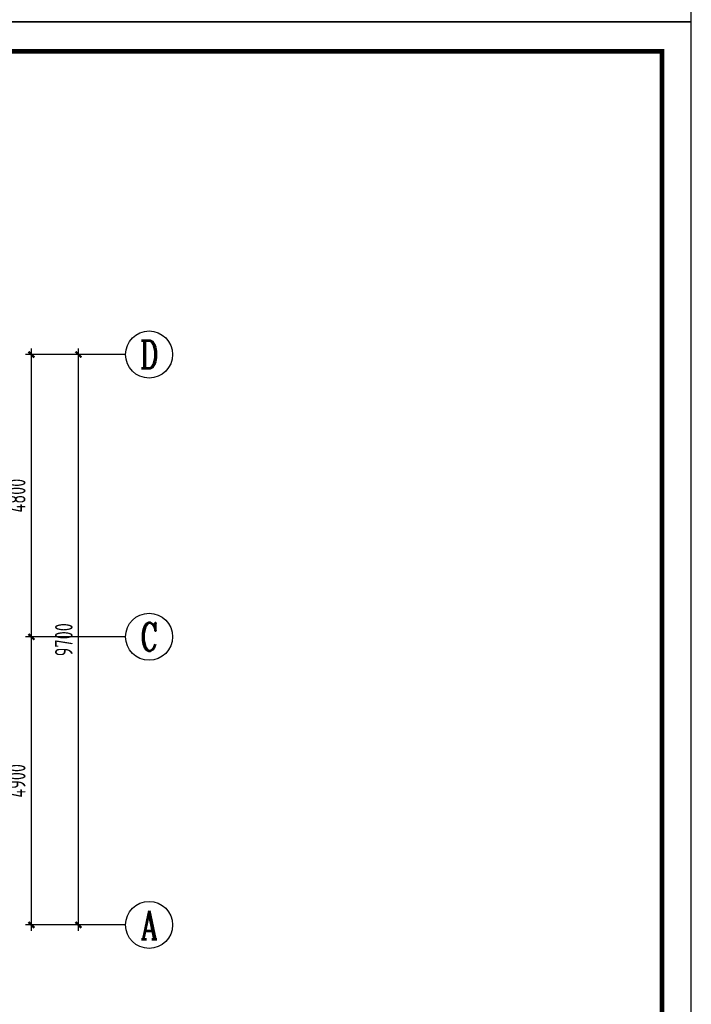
# Model space of a CAD drawing. Extents: x 4550910 to 19796140, y 148416 to 4611575.
# Tile 34 of 49: x 9718272 to 9729688, y 2232328 to 2249072. Entities that reach past the tile are written whole.
import ezdxf
from ezdxf.enums import TextEntityAlignment as Align

# ---------------------------------------------------------------- set-up
doc = ezdxf.new("R2010")
doc.units = 0
doc.header["$LTSCALE"] = 1000
doc.layers.get('0').update_dxf_attribs({"linetype": 'CONTINUOUS'})
doc.layers.get('Defpoints').update_dxf_attribs({"linetype": 'CONTINUOUS'})
for name, color, linetype in [('AXIS_DIM', 3, 'CONTINUOUS'), ('AXIS_NUM', 7, 'CONTINUOUS'), ('图框', 7, 'CONTINUOUS')]:
    doc.layers.add(name, color=color, linetype=linetype)
doc.styles.add('TSSD_Axis', font='Complex.shx', dxfattribs={"width": 0.7, "bigfont": 'hztxt.shx'})
doc.styles.add('TSSD_Dimension', font='Tssdeng.shx', dxfattribs={"width": 0.7, "bigfont": 'hztxt.shx'})
doc.dimstyles.new('TSSD_100_100', dxfattribs={"dimtxt": 300, "dimasz": 100, "dimexe": 100, "dimexo": 250, "dimgap": 100, "dimtad": 1, "dimdec": 0, "dimzin": 0, "dimdsep": 46, "dimtxsty": 'TSSD_Dimension', "dimblk": 'ARCHTICK', "dimcen": 0, "dimdle": 100, "dimclrt": 7, "dimadec": 0, "dimazin": 0, "dimtfac": 1, "dimtdec": 0, "dimtix": 1, "dimtmove": 2, "dimatfit": 3, "dimfxl": 0, "dimtolj": 1, "dimtzin": 0, "dimarcsym": 0})

# ---------------------------------------------------------------- blocks, each defined once
blk = doc.blocks.new('_ArchTick')
at = {"color": 0, "linetype": 'ByBlock', "const_width": 0.4}
blk.add_lwpolyline([(-0.5, -0.5), (0.5, 0.5)], dxfattribs=at)
blk = doc.blocks.new('*D62')
at = {"layer": 'AXIS_DIM', "color": 0, "lineweight": -2, "transparency": 16777216}
for p, q in [((9718472, 2233578), (9718472, 2238678)), ((9718722, 2238578), (9718372, 2238578)), ((9718722, 2233678), (9718372, 2233678))]:
    blk.add_line(p, q, dxfattribs=at)
at = {"layer": 'Defpoints', "color": 0, "transparency": 16777216}
for p in [(9718472, 2238578), (9718972, 2238578), (9718972, 2233678)]:
    blk.add_point(p, dxfattribs=at)
at = {"layer": 'AXIS_DIM', "color": 0, "lineweight": -2, "transparency": 16777216, "xscale": 100, "yscale": 100, "zscale": 100}
for p, rotation in [((9718472, 2238578), 90), ((9718472, 2233678), 270)]:
    blk.add_blockref('_ArchTick', p, dxfattribs=dict(at, rotation=rotation))
at = {"layer": 'AXIS_DIM', "color": 7, "transparency": 16777216, "insert": (9718222, 2236128), "char_height": 300, "attachment_point": 5, "rotation": 90, "style": 'TSSD_Dimension'}
blk.add_mtext('\\A1;4900', dxfattribs=at)
blk = doc.blocks.new('*D63')
at = {"layer": 'AXIS_DIM', "color": 0, "lineweight": -2, "transparency": 16777216}
for p, q in [((9718472, 2238478), (9718472, 2243478)), ((9718722, 2243378), (9718372, 2243378)), ((9718722, 2238578), (9718372, 2238578))]:
    blk.add_line(p, q, dxfattribs=at)
at = {"layer": 'Defpoints', "color": 0, "transparency": 16777216}
for p in [(9718472, 2243378), (9718972, 2243378), (9718972, 2238578)]:
    blk.add_point(p, dxfattribs=at)
at = {"layer": 'AXIS_DIM', "color": 0, "lineweight": -2, "transparency": 16777216, "xscale": 100, "yscale": 100, "zscale": 100}
for p, rotation in [((9718472, 2243378), 90), ((9718472, 2238578), 270)]:
    blk.add_blockref('_ArchTick', p, dxfattribs=dict(at, rotation=rotation))
at = {"layer": 'AXIS_DIM', "color": 7, "transparency": 16777216, "insert": (9718222, 2240978), "char_height": 300, "attachment_point": 5, "rotation": 90, "style": 'TSSD_Dimension'}
blk.add_mtext('\\A1;4800', dxfattribs=at)
blk = doc.blocks.new('*D64')
at = {"layer": 'AXIS_DIM', "color": 0, "lineweight": -2, "transparency": 16777216}
for p, q in [((9719272, 2233578), (9719272, 2243478)), ((9719522, 2243378), (9719172, 2243378)), ((9719522, 2233678), (9719172, 2233678))]:
    blk.add_line(p, q, dxfattribs=at)
at = {"layer": 'Defpoints', "color": 0, "transparency": 16777216}
for p in [(9719272, 2243378), (9719772, 2243378), (9719772, 2233678)]:
    blk.add_point(p, dxfattribs=at)
at = {"layer": 'AXIS_DIM', "color": 0, "lineweight": -2, "transparency": 16777216, "xscale": 100, "yscale": 100, "zscale": 100}
for p, rotation in [((9719272, 2243378), 90), ((9719272, 2233678), 270)]:
    blk.add_blockref('_ArchTick', p, dxfattribs=dict(at, rotation=rotation))
at = {"layer": 'AXIS_DIM', "color": 7, "transparency": 16777216, "insert": (9719022, 2238528), "char_height": 300, "attachment_point": 5, "rotation": 90, "style": 'TSSD_Dimension'}
blk.add_mtext('\\A1;9700', dxfattribs=at)
blk = doc.blocks.new('ts_axno')
at = {"color": 0, "linetype": 'ByBlock', "lineweight": -2}
blk.add_circle((0, 0), 0.5, dxfattribs=at)
at = {"color": 0, "linetype": 'ByBlock', "lineweight": -2, "style": 'TSSD_Axis', "width": 0.7}
blk.add_attdef('A', text='', height=0.6, dxfattribs=at).set_placement((0, 0), align=Align.MIDDLE_CENTER)

msp = doc.modelspace()

# ---------------------------------------------------------------- linework, layer by layer
at = {"layer": 'AXIS_DIM'}
for p, q in [((9720072.3, 2243378), (9718472.3, 2243378)), ((9720072.3, 2238578), (9718472.3, 2238578)), ((9720072.3, 2233678), (9718472.3, 2233678))]:
    msp.add_line(p, q, dxfattribs=at)
at = {"layer": '图框', "color": 4}
for points in [[(9729688.3, 2278732.6), (9687688.3, 2278732.6), (9687688.3, 2249032.6), (9729688.3, 2249032.6)], [(9729688.3, 2249032.6), (9687688.3, 2249032.6), (9687688.3, 2219332.6), (9729688.3, 2219332.6)]]:
    msp.add_lwpolyline(points, close=True, dxfattribs=at)
at = {"layer": '图框', "color": 4, "const_width": 80}
msp.add_lwpolyline([(9690188.3, 2219832.6), (9729188.3, 2219832.6), (9729188.3, 2248532.6), (9690188.3, 2248532.6)], close=True, dxfattribs=at)

# ---------------------------------------------------------------- block references
at = {"layer": 'AXIS_NUM'}
ref = msp.add_blockref('ts_axno', (9720472.3, 2243378), dxfattribs=dict(at, xscale=800, yscale=800, zscale=800))
ref.add_attrib('D', 'D', dxfattribs={"height": 480, "style": 'TSSD_Axis', "width": 0.7}).set_placement((9720472.3, 2243378), align=Align.MIDDLE_CENTER)
ref = msp.add_blockref('ts_axno', (9720472.3, 2238578), dxfattribs=dict(at, xscale=800, yscale=800, zscale=800))
ref.add_attrib('C', 'C', dxfattribs={"height": 480, "style": 'TSSD_Axis', "width": 0.7}).set_placement((9720472.3, 2238578), align=Align.MIDDLE_CENTER)
ref = msp.add_blockref('ts_axno', (9720472.3, 2233678), dxfattribs=dict(at, xscale=800, yscale=800, zscale=800))
ref.add_attrib('A', 'A', dxfattribs={"height": 480, "style": 'TSSD_Axis', "width": 0.7}).set_placement((9720472.3, 2233678), align=Align.MIDDLE_CENTER)

# ---------------------------------------------------------------- dimensions: what is measured, and where the dimension line sits
at = {"layer": 'AXIS_DIM'}
for p1, p2, picture, middle in [((9718972.3, 2238578), (9718972.3, 2243378), '*D63', (9718222.3, 2240978)), ((9719772.3, 2233678), (9719772.3, 2243378), '*D64', (9719022.3, 2238528)), ((9718972.3, 2233678), (9718972.3, 2238578), '*D62', (9718222.3, 2236128))]:
    dim = msp.add_aligned_dim(p1=p1, p2=p2, distance=500, dimstyle='TSSD_100_100', dxfattribs=at)
    dim.commit()
    dim.dimension.update_dxf_attribs({"geometry": picture, "text_midpoint": middle})

doc.saveas('drawing.dxf')
